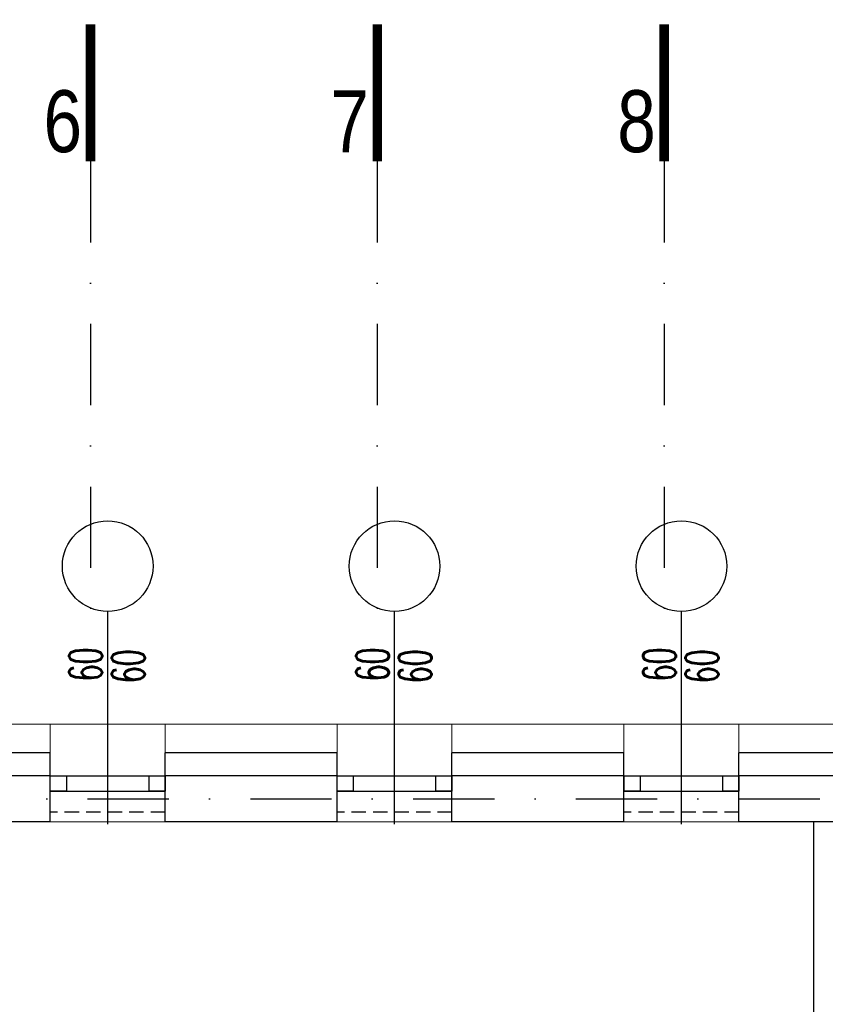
# Model space of a CAD drawing. Header units: millimetres. Extents: x 14495 to 271441, y -21035 to 2232.
# Tile 142 of 227: x 83429 to 83850, y 1647 to 2162. Entities that reach past the tile are written whole.
import ezdxf
from ezdxf.enums import TextEntityAlignment as Align
from ezdxf.lldxf.tags import DXFTag

# ---------------------------------------------------------------- set-up
doc = ezdxf.new("R2010")
doc.units = ezdxf.units.MM
doc.linetypes.add('DASHDOT', pattern=[1, 0.5, -0.25, 0, -0.25])
doc.linetypes.add('HIDDENX2', pattern=[0.75, 0.5, -0.25])
for name, color, linetype in [('_1_cienkie', 251, 'Continuous'), ('a-bloki-drzwi', 52, 'Continuous'), ('a-cienka', 8, 'Continuous'), ('A_bloki-drzwi', 1, 'Continuous'), ('A_BLOKI_KÓŁKO', 1, 'Continuous'), ('A_BLOKI_OPIS', 1, 'Continuous'), ('A_L przerywana', 251, 'HIDDENX2'), ('A_OSIE', 252, 'DASHDOT'), ('A_PROJEKTOWANE', 3, 'Continuous'), ('A_SC_DZIAlOWE', 4, 'Continuous')]:
    doc.layers.add(name, color=color, linetype=linetype)
doc.layers.add('A_L_CIENKA', color=251, linetype='Continuous', lineweight=5)
doc.styles.add('cent', font='swissel.ttf')
doc.styles.add('ROMANS', font='romans', dxfattribs={"width": 0.6})
tags = doc.linetypes.add('DASH', pattern=[15, 10, -5]).pattern_tags.tags
tags[6:7] = [DXFTag(74, 4), DXFTag(75, 0), DXFTag(340, '0'), DXFTag(46, 1.0), DXFTag(50, 0.0), DXFTag(44, 0.0), DXFTag(45, 0.0)]
tags[4:5] = [DXFTag(74, 4), DXFTag(75, 0), DXFTag(340, '0'), DXFTag(46, 1.0), DXFTag(50, 0.0), DXFTag(44, 0.0), DXFTag(45, 0.0)]

# ---------------------------------------------------------------- blocks, each defined once
blk = doc.blocks.new('OSS1')
at = {"linetype": 'Continuous', "const_width": 5}
blk.add_lwpolyline([(0, 0), (0, -71.57)], dxfattribs=at)
at = {"style": 'cent'}
blk.add_attdef('01', text='', height=32.4, dxfattribs=at).set_placement((-4.39, -34.41), align=Align.RIGHT)
blk = doc.blocks.new('HJTS')
at = {"color": 8}
blk.add_line((0, 0), (0, 111.34), dxfattribs=at)
at = {"layer": 'A_BLOKI_KÓŁKO', "ltscale": 0.04}
blk.add_circle((0, 135.04), 23.7, dxfattribs=at)
at = {"layer": 'A_BLOKI_OPIS', "style": 'ROMANS'}
for tag, height, width, p in [('O', 20.59, 0.5, (-0.05, 135.67)), ('100', 17.16, 0.6, (-11.49, 86.54)), ('200', 17.16, 0.6, (10.76, 86.54))]:
    blk.add_attdef(tag, text='', height=height, rotation=90, dxfattribs=dict(at, width=width)).set_placement(p, align=Align.MIDDLE)

msp = doc.modelspace()

# ---------------------------------------------------------------- linework, layer by layer
at = {"layer": '_1_cienkie', "lineweight": 0}
for p, q in [((83444.79, 1778.74), (83444.79, 1793.74)), ((83504.79, 1778.74), (83504.79, 1793.74)), ((83594.79, 1778.74), (83594.79, 1793.74)), ((83654.79, 1778.74), (83654.79, 1793.74)), ((83744.72, 1778.74), (83744.72, 1793.74)), ((83804.79, 1778.74), (83804.79, 1793.74))]:
    msp.add_line(p, q, dxfattribs=at)
at = {"layer": 'a-cienka'}
for points in [[(83444.79, 1766.74), (83354.79, 1766.74)], [(83594.79, 1766.74), (83504.79, 1766.74)], [(83744.79, 1766.74), (83654.79, 1766.74)], [(83894.87, 1766.74), (83804.79, 1766.74)]]:
    msp.add_lwpolyline(points, dxfattribs=at)
at = {"layer": 'A_bloki-drzwi', "linetype": 'DASH'}
for p, q in [((83444.79, 1766.74), (83504.79, 1766.74)), ((83594.79, 1766.74), (83654.79, 1766.74)), ((83744.79, 1766.74), (83804.79, 1766.74)), ((83444.79, 1758.74), (83504.79, 1758.74)), ((83594.79, 1758.74), (83654.79, 1758.74)), ((83744.79, 1758.74), (83804.79, 1758.74))]:
    msp.add_line(p, q, dxfattribs=at)
at = {"layer": 'A_bloki-drzwi'}
for points in [[(83444.79, 1766.74), (83453.23, 1766.74), (83453.23, 1758.74), (83444.79, 1758.74)], [(83496.42, 1766.74), (83504.79, 1766.74), (83504.79, 1758.74), (83496.42, 1758.74)], [(83594.79, 1766.74), (83603.23, 1766.74), (83603.23, 1758.74), (83594.79, 1758.74)], [(83646.42, 1766.74), (83654.79, 1766.74), (83654.79, 1758.74), (83646.42, 1758.74)], [(83744.79, 1766.74), (83753.23, 1766.74), (83753.23, 1758.74), (83744.79, 1758.74)], [(83796.42, 1766.74), (83804.79, 1766.74), (83804.79, 1758.74), (83796.42, 1758.74)]]:
    msp.add_lwpolyline(points, close=True, dxfattribs=at)
at = {"layer": 'A_L przerywana', "ltscale": 15}
for p, q in [((83504.79, 1747.74), (83444.79, 1747.74)), ((83654.79, 1747.74), (83594.79, 1747.74)), ((83804.79, 1747.74), (83744.79, 1747.74))]:
    msp.add_line(p, q, dxfattribs=at)
at = {"layer": 'A_L_CIENKA'}
for p, q in [((82412.29, 1793.74), (86595.29, 1793.74)), ((83504.79, 1793.74), (83444.79, 1793.74)), ((83654.79, 1793.74), (83594.79, 1793.74)), ((83804.79, 1793.74), (83744.79, 1793.74)), ((83504.79, 1742.74), (83444.79, 1742.74)), ((83654.79, 1742.74), (83594.79, 1742.74)), ((83804.79, 1742.74), (83744.79, 1742.74))]:
    msp.add_line(p, q, dxfattribs=at)
at = {"layer": 'A_OSIE', "ltscale": 85}
for p, q in [((83465.76, 2088.19), (83465.76, 1846.23)), ((83615.76, 2088.19), (83615.76, 1846.23)), ((83765.76, 2088.19), (83765.76, 1846.23)), ((82272.89, 1754.74), (86478.26, 1754.74))]:
    msp.add_line(p, q, dxfattribs=at)
at = {"layer": 'A_PROJEKTOWANE'}
for p, q in [((83444.72, 1742.74), (83444.72, 1778.74)), ((83444.72, 1742.74), (83444.72, 1778.74)), ((83504.79, 1742.74), (83504.79, 1778.74)), ((83504.79, 1742.74), (83504.79, 1778.74)), ((83504.79, 1742.74), (83504.79, 1778.74)), ((83504.79, 1742.74), (83504.79, 1778.74)), ((83594.72, 1742.74), (83594.72, 1778.74)), ((83594.72, 1742.74), (83594.72, 1778.74)), ((83654.79, 1742.74), (83654.79, 1778.74)), ((83654.79, 1742.74), (83654.79, 1778.74)), ((83654.79, 1742.74), (83654.79, 1778.74)), ((83654.79, 1742.74), (83654.79, 1778.74)), ((83744.72, 1742.74), (83744.72, 1778.74)), ((83804.79, 1742.74), (83804.79, 1778.74)), ((83804.79, 1742.74), (83804.79, 1778.74))]:
    msp.add_line(p, q, dxfattribs=at)
for points in [[(83444.79, 1778.74), (83351.79, 1778.74)], [(83444.79, 1778.74), (83351.79, 1778.74)], [(83594.79, 1778.74), (83504.79, 1778.74)], [(83594.79, 1778.74), (83504.79, 1778.74)], [(83744.79, 1778.74), (83654.79, 1778.74)], [(83744.79, 1778.74), (83654.79, 1778.74)], [(83894.87, 1778.74), (83804.79, 1778.74)], [(83894.87, 1778.74), (83804.79, 1778.74)], [(83444.79, 1742.74), (83354.79, 1742.74)], [(83594.79, 1742.74), (83504.79, 1742.74)], [(83744.79, 1742.74), (83654.79, 1742.74)], [(83894.87, 1742.74), (83804.79, 1742.74)]]:
    msp.add_lwpolyline(points, dxfattribs=at)
at = {"layer": 'A_SC_DZIAlOWE'}
msp.add_line((83843.79, 1742.74), (83843.79, 1287.24), dxfattribs=at)

# ---------------------------------------------------------------- block references
at = {"layer": 'a-bloki-drzwi'}
ref = msp.add_blockref('HJTS', (83474.79, 1741.39), dxfattribs=at)
ref.add_attrib('100', '60', dxfattribs={"layer": 'A_BLOKI_OPIS', "extrusion": (0, 0, -1), "height": 17.16, "rotation": 90, "style": 'ROMANS', "text_generation_flag": 4, "width": 0.6}).set_placement((-83463.3, 1825), align=Align.MIDDLE)
ref.add_attrib('200', '60', dxfattribs={"layer": 'A_BLOKI_OPIS', "extrusion": (0, 0, -1), "height": 17.16, "rotation": 90, "style": 'ROMANS', "text_generation_flag": 4, "width": 0.6}).set_placement((-83485.56, 1824.02), align=Align.MIDDLE)
ref = msp.add_blockref('HJTS', (83624.79, 1741.39), dxfattribs=at)
ref.add_attrib('100', '60', dxfattribs={"layer": 'A_BLOKI_OPIS', "extrusion": (0, 0, -1), "height": 17.16, "rotation": 90, "style": 'ROMANS', "text_generation_flag": 4, "width": 0.6}).set_placement((-83613.3, 1825), align=Align.MIDDLE)
ref.add_attrib('200', '60', dxfattribs={"layer": 'A_BLOKI_OPIS', "extrusion": (0, 0, -1), "height": 17.16, "rotation": 90, "style": 'ROMANS', "text_generation_flag": 4, "width": 0.6}).set_placement((-83635.56, 1824.02), align=Align.MIDDLE)
ref = msp.add_blockref('HJTS', (83774.79, 1741.39), dxfattribs=at)
ref.add_attrib('100', '60', dxfattribs={"layer": 'A_BLOKI_OPIS', "extrusion": (0, 0, -1), "height": 17.16, "rotation": 90, "style": 'ROMANS', "text_generation_flag": 4, "width": 0.6}).set_placement((-83763.3, 1825), align=Align.MIDDLE)
ref.add_attrib('200', '60', dxfattribs={"layer": 'A_BLOKI_OPIS', "extrusion": (0, 0, -1), "height": 17.16, "rotation": 90, "style": 'ROMANS', "text_generation_flag": 4, "width": 0.6}).set_placement((-83785.56, 1824.02), align=Align.MIDDLE)
at = {"layer": 'A_OSIE'}
ref = msp.add_blockref('OSS1', (83465.76, 2159.75), dxfattribs=at)
ref.add_attrib('01', '6', dxfattribs={"layer": '0', "height": 32.4, "style": 'cent', "width": 0.8}).set_placement((83461.37, 2125.35), align=Align.TOP_RIGHT)
ref = msp.add_blockref('OSS1', (83615.76, 2159.75), dxfattribs=at)
ref.add_attrib('01', '7', dxfattribs={"layer": '0', "height": 32.4, "style": 'cent', "width": 0.8}).set_placement((83611.37, 2125.35), align=Align.TOP_RIGHT)
ref = msp.add_blockref('OSS1', (83765.76, 2159.75), dxfattribs=at)
ref.add_attrib('01', '8', dxfattribs={"layer": '0', "height": 32.4, "style": 'cent', "width": 0.8}).set_placement((83761.37, 2125.35), align=Align.TOP_RIGHT)

doc.saveas('drawing.dxf')
